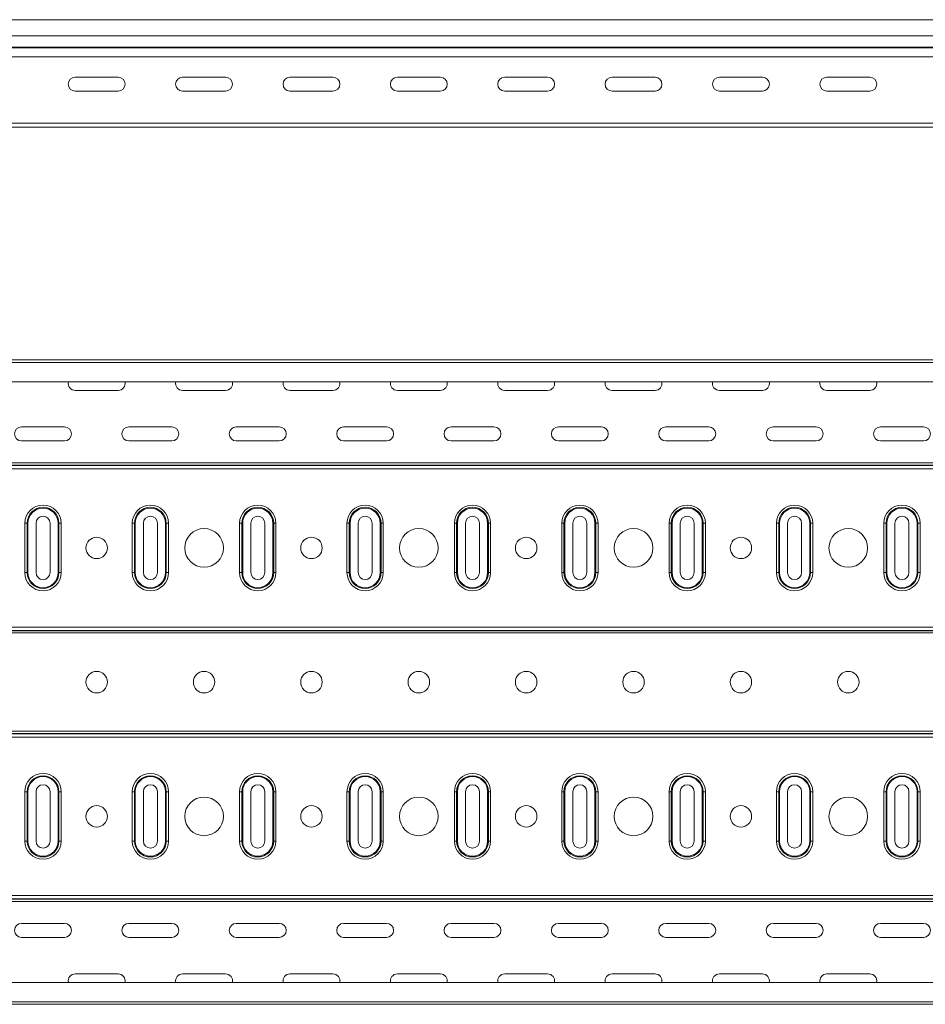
# Model space of a CAD drawing. Header units: millimetres. Extents: x -583 to 2827, y -4183 to -259.
# Tile 7 of 19: x 1121 to 1542, y -2872 to -2414. Entities that reach past the tile are written whole.
import ezdxf

# ---------------------------------------------------------------- set-up
doc = ezdxf.new("R2010")
doc.units = ezdxf.units.MM

msp = doc.modelspace()

# ---------------------------------------------------------------- linework, layer by layer
at = {"color": 7, "linetype": 'Continuous', "lineweight": 15}
for p, q in [((2796.48, -2414.03), (328.48, -2414.03)), ((328.48, -2421.48), (2796.48, -2421.48)), ((328.48, -2426.79), (2796.48, -2426.79)), ((328.48, -2427.16), (2796.48, -2427.16)), ((328.48, -2431.29), (2796.48, -2431.29)), ((1166.48, -2440.78), (1146.48, -2440.78)), ((1216.48, -2440.78), (1196.48, -2440.78)), ((1266.48, -2440.78), (1246.48, -2440.78)), ((1316.48, -2440.78), (1296.48, -2440.78)), ((1366.48, -2440.78), (1346.48, -2440.78)), ((1416.48, -2440.78), (1396.48, -2440.78)), ((1466.48, -2440.78), (1446.48, -2440.78)), ((1516.48, -2440.78), (1496.48, -2440.78)), ((1146.48, -2447.28), (1166.48, -2447.28)), ((1196.48, -2447.28), (1216.48, -2447.28)), ((1246.48, -2447.28), (1266.48, -2447.28)), ((1296.48, -2447.28), (1316.48, -2447.28)), ((1346.48, -2447.28), (1366.48, -2447.28)), ((1396.48, -2447.28), (1416.48, -2447.28)), ((1446.48, -2447.28), (1466.48, -2447.28)), ((1496.48, -2447.28), (1516.48, -2447.28)), ((328.48, -2462.23), (2796.48, -2462.23)), ((328.48, -2464.03), (2796.48, -2464.03)), ((328.48, -2572.47), (2796.48, -2572.47)), ((2796.48, -2573.59), (328.48, -2573.59)), ((328.48, -2582.69), (2796.48, -2582.69)), ((1166.48, -2586.64), (1146.48, -2586.64)), ((1216.48, -2586.64), (1196.48, -2586.64)), ((1266.48, -2586.64), (1246.48, -2586.64)), ((1316.48, -2586.64), (1296.48, -2586.64)), ((1366.48, -2586.64), (1346.48, -2586.64)), ((1416.48, -2586.64), (1396.48, -2586.64)), ((1466.48, -2586.64), (1446.48, -2586.64)), ((1516.48, -2586.64), (1496.48, -2586.64)), ((1121.48, -2603.64), (1141.48, -2603.64)), ((1171.48, -2603.64), (1191.48, -2603.64)), ((1221.48, -2603.64), (1241.48, -2603.64)), ((1271.48, -2603.64), (1291.48, -2603.64)), ((1321.48, -2603.64), (1341.48, -2603.64)), ((1371.48, -2603.64), (1391.48, -2603.64)), ((1421.48, -2603.64), (1441.48, -2603.64)), ((1471.48, -2603.64), (1491.48, -2603.64)), ((1521.48, -2603.64), (1541.48, -2603.64)), ((1141.48, -2610.14), (1121.48, -2610.14)), ((1191.48, -2610.14), (1171.48, -2610.14)), ((1241.48, -2610.14), (1221.48, -2610.14)), ((1291.48, -2610.14), (1271.48, -2610.14)), ((1341.48, -2610.14), (1321.48, -2610.14)), ((1391.48, -2610.14), (1371.48, -2610.14)), ((1441.48, -2610.14), (1421.48, -2610.14)), ((1491.48, -2610.14), (1471.48, -2610.14)), ((1541.48, -2610.14), (1521.48, -2610.14)), ((328.48, -2620.36), (2796.48, -2620.36)), ((328.48, -2621.42), (2796.48, -2621.42)), ((328.48, -2621.53), (2796.48, -2621.53)), ((328.48, -2623.09), (2796.48, -2623.09)), ((1123.03, -2671.47), (1123.03, -2648.47)), ((1123.03, -2648.47), (1124.07, -2648.47)), ((1124.07, -2671.47), (1124.07, -2648.47)), ((1124.45, -2648.47), (1124.07, -2648.47)), ((1124.45, -2648.47), (1124.45, -2671.47)), ((1128.23, -2671.47), (1128.23, -2648.47)), ((1134.73, -2648.47), (1134.73, -2671.47)), ((1138.51, -2671.47), (1138.51, -2648.47)), ((1138.51, -2648.47), (1138.89, -2648.47)), ((1138.89, -2648.47), (1138.89, -2671.47)), ((1138.89, -2648.47), (1139.93, -2648.47)), ((1139.93, -2648.47), (1139.93, -2671.47)), ((1173.03, -2671.47), (1173.03, -2648.47)), ((1173.03, -2648.47), (1174.07, -2648.47)), ((1174.07, -2671.47), (1174.07, -2648.47)), ((1174.07, -2648.47), (1174.45, -2648.47)), ((1174.45, -2648.47), (1174.45, -2671.47)), ((1178.23, -2671.47), (1178.23, -2648.47)), ((1184.73, -2648.47), (1184.73, -2671.47)), ((1188.51, -2671.47), (1188.51, -2648.47)), ((1188.51, -2648.47), (1188.89, -2648.47)), ((1188.89, -2648.47), (1188.89, -2671.47)), ((1188.89, -2648.47), (1189.93, -2648.47)), ((1189.93, -2648.47), (1189.93, -2671.47)), ((1223.03, -2671.47), (1223.03, -2648.47)), ((1223.03, -2648.47), (1224.07, -2648.47)), ((1224.07, -2671.47), (1224.07, -2648.47)), ((1224.45, -2648.47), (1224.07, -2648.47)), ((1224.45, -2648.47), (1224.45, -2671.47)), ((1228.23, -2671.47), (1228.23, -2648.47)), ((1234.73, -2648.47), (1234.73, -2671.47)), ((1238.51, -2671.47), (1238.51, -2648.47)), ((1238.51, -2648.47), (1238.89, -2648.47)), ((1238.89, -2648.47), (1238.89, -2671.47)), ((1238.89, -2648.47), (1239.93, -2648.47)), ((1239.93, -2648.47), (1239.93, -2671.47)), ((1273.03, -2671.47), (1273.03, -2648.47)), ((1273.03, -2648.47), (1274.07, -2648.47)), ((1274.07, -2671.47), (1274.07, -2648.47)), ((1274.07, -2648.47), (1274.45, -2648.47)), ((1274.45, -2648.47), (1274.45, -2671.47)), ((1278.23, -2671.47), (1278.23, -2648.47)), ((1284.73, -2648.47), (1284.73, -2671.47)), ((1288.51, -2671.47), (1288.51, -2648.47)), ((1288.51, -2648.47), (1288.89, -2648.47)), ((1288.89, -2648.47), (1288.89, -2671.47)), ((1288.89, -2648.47), (1289.93, -2648.47)), ((1289.93, -2648.47), (1289.93, -2671.47)), ((1323.03, -2671.47), (1323.03, -2648.47)), ((1323.03, -2648.47), (1324.07, -2648.47)), ((1324.07, -2671.47), (1324.07, -2648.47)), ((1324.45, -2648.47), (1324.07, -2648.47)), ((1324.45, -2648.47), (1324.45, -2671.47)), ((1328.23, -2671.47), (1328.23, -2648.47)), ((1334.73, -2648.47), (1334.73, -2671.47)), ((1338.51, -2671.47), (1338.51, -2648.47)), ((1338.51, -2648.47), (1338.89, -2648.47)), ((1338.89, -2648.47), (1338.89, -2671.47)), ((1338.89, -2648.47), (1339.93, -2648.47)), ((1339.93, -2648.47), (1339.93, -2671.47)), ((1373.03, -2671.47), (1373.03, -2648.47)), ((1373.03, -2648.47), (1374.07, -2648.47)), ((1374.07, -2671.47), (1374.07, -2648.47)), ((1374.07, -2648.47), (1374.45, -2648.47)), ((1374.45, -2648.47), (1374.45, -2671.47)), ((1378.23, -2671.47), (1378.23, -2648.47)), ((1384.73, -2648.47), (1384.73, -2671.47)), ((1388.51, -2671.47), (1388.51, -2648.47)), ((1388.51, -2648.47), (1388.89, -2648.47)), ((1388.89, -2648.47), (1388.89, -2671.47)), ((1388.89, -2648.47), (1389.93, -2648.47)), ((1389.93, -2648.47), (1389.93, -2671.47)), ((1423.03, -2671.47), (1423.03, -2648.47)), ((1423.03, -2648.47), (1424.07, -2648.47)), ((1424.07, -2671.47), (1424.07, -2648.47)), ((1424.45, -2648.47), (1424.07, -2648.47)), ((1424.45, -2648.47), (1424.45, -2671.47)), ((1428.23, -2671.47), (1428.23, -2648.47)), ((1434.73, -2648.47), (1434.73, -2671.47)), ((1438.51, -2671.47), (1438.51, -2648.47)), ((1438.51, -2648.47), (1438.89, -2648.47)), ((1438.89, -2648.47), (1438.89, -2671.47)), ((1438.89, -2648.47), (1439.93, -2648.47)), ((1439.93, -2648.47), (1439.93, -2671.47)), ((1473.03, -2671.47), (1473.03, -2648.47)), ((1473.03, -2648.47), (1474.07, -2648.47)), ((1474.07, -2671.47), (1474.07, -2648.47)), ((1474.07, -2648.47), (1474.45, -2648.47)), ((1474.45, -2648.47), (1474.45, -2671.47)), ((1478.23, -2671.47), (1478.23, -2648.47)), ((1484.73, -2648.47), (1484.73, -2671.47)), ((1488.51, -2671.47), (1488.51, -2648.47)), ((1488.51, -2648.47), (1488.89, -2648.47)), ((1488.89, -2648.47), (1488.89, -2671.47)), ((1488.89, -2648.47), (1489.93, -2648.47)), ((1489.93, -2648.47), (1489.93, -2671.47)), ((1523.03, -2671.47), (1523.03, -2648.47)), ((1523.03, -2648.47), (1524.07, -2648.47)), ((1524.07, -2671.47), (1524.07, -2648.47)), ((1524.45, -2648.47), (1524.07, -2648.47)), ((1524.45, -2648.47), (1524.45, -2671.47)), ((1528.23, -2671.47), (1528.23, -2648.47)), ((1534.73, -2648.47), (1534.73, -2671.47)), ((1538.51, -2671.47), (1538.51, -2648.47)), ((1538.51, -2648.47), (1538.89, -2648.47)), ((1538.89, -2648.47), (1538.89, -2671.47)), ((1538.89, -2648.47), (1539.93, -2648.47)), ((1539.93, -2648.47), (1539.93, -2671.47)), ((1123.03, -2671.47), (1124.07, -2671.47)), ((1124.07, -2671.47), (1124.45, -2671.47)), ((1138.89, -2671.47), (1138.51, -2671.47)), ((1138.89, -2671.47), (1139.93, -2671.47)), ((1173.03, -2671.47), (1174.07, -2671.47)), ((1174.07, -2671.47), (1174.45, -2671.47)), ((1188.51, -2671.47), (1188.89, -2671.47)), ((1188.89, -2671.47), (1189.93, -2671.47)), ((1223.03, -2671.47), (1224.07, -2671.47)), ((1224.07, -2671.47), (1224.45, -2671.47)), ((1238.89, -2671.47), (1238.51, -2671.47)), ((1238.89, -2671.47), (1239.93, -2671.47)), ((1273.03, -2671.47), (1274.07, -2671.47)), ((1274.07, -2671.47), (1274.45, -2671.47)), ((1288.51, -2671.47), (1288.89, -2671.47)), ((1288.89, -2671.47), (1289.93, -2671.47)), ((1323.03, -2671.47), (1324.07, -2671.47)), ((1324.07, -2671.47), (1324.45, -2671.47)), ((1338.89, -2671.47), (1338.51, -2671.47)), ((1338.89, -2671.47), (1339.93, -2671.47)), ((1373.03, -2671.47), (1374.07, -2671.47)), ((1374.07, -2671.47), (1374.45, -2671.47)), ((1388.51, -2671.47), (1388.89, -2671.47)), ((1388.89, -2671.47), (1389.93, -2671.47)), ((1423.03, -2671.47), (1424.07, -2671.47)), ((1424.07, -2671.47), (1424.45, -2671.47)), ((1438.89, -2671.47), (1438.51, -2671.47)), ((1438.89, -2671.47), (1439.93, -2671.47)), ((1473.03, -2671.47), (1474.07, -2671.47)), ((1474.07, -2671.47), (1474.45, -2671.47)), ((1488.51, -2671.47), (1488.89, -2671.47)), ((1488.89, -2671.47), (1489.93, -2671.47)), ((1523.03, -2671.47), (1524.07, -2671.47)), ((1524.07, -2671.47), (1524.45, -2671.47)), ((1538.89, -2671.47), (1538.51, -2671.47)), ((1538.89, -2671.47), (1539.93, -2671.47)), ((328.48, -2696.85), (2796.48, -2696.85)), ((328.48, -2698.4), (2796.48, -2698.4)), ((328.48, -2698.52), (2796.48, -2698.52)), ((328.48, -2699.58), (2796.48, -2699.58)), ((328.48, -2745.36), (2796.48, -2745.36)), ((328.48, -2746.42), (2796.48, -2746.42)), ((328.48, -2746.53), (2796.48, -2746.53)), ((328.48, -2748.09), (2796.48, -2748.09)), ((1123.03, -2796.47), (1123.03, -2773.47)), ((1123.03, -2773.47), (1124.07, -2773.47)), ((1124.07, -2796.47), (1124.07, -2773.47)), ((1124.07, -2773.47), (1124.45, -2773.47)), ((1124.45, -2773.47), (1124.45, -2796.47)), ((1128.23, -2796.47), (1128.23, -2773.47)), ((1134.73, -2773.47), (1134.73, -2796.47)), ((1138.51, -2773.47), (1138.89, -2773.47)), ((1138.51, -2796.47), (1138.51, -2773.47)), ((1138.89, -2773.47), (1139.93, -2773.47)), ((1138.89, -2773.47), (1138.89, -2796.47)), ((1139.93, -2773.47), (1139.93, -2796.47)), ((1173.03, -2796.47), (1173.03, -2773.47)), ((1173.03, -2773.47), (1174.07, -2773.47)), ((1174.07, -2796.47), (1174.07, -2773.47)), ((1174.07, -2773.47), (1174.45, -2773.47)), ((1174.45, -2773.47), (1174.45, -2796.47)), ((1178.23, -2796.47), (1178.23, -2773.47)), ((1184.73, -2773.47), (1184.73, -2796.47)), ((1188.51, -2773.47), (1188.89, -2773.47)), ((1188.51, -2796.47), (1188.51, -2773.47)), ((1188.89, -2773.47), (1189.93, -2773.47)), ((1188.89, -2773.47), (1188.89, -2796.47)), ((1189.93, -2773.47), (1189.93, -2796.47)), ((1223.03, -2796.47), (1223.03, -2773.47)), ((1223.03, -2773.47), (1224.07, -2773.47)), ((1224.07, -2796.47), (1224.07, -2773.47)), ((1224.07, -2773.47), (1224.45, -2773.47)), ((1224.45, -2773.47), (1224.45, -2796.47)), ((1228.23, -2796.47), (1228.23, -2773.47)), ((1234.73, -2773.47), (1234.73, -2796.47)), ((1238.51, -2773.47), (1238.89, -2773.47)), ((1238.51, -2796.47), (1238.51, -2773.47)), ((1238.89, -2773.47), (1239.93, -2773.47)), ((1238.89, -2773.47), (1238.89, -2796.47)), ((1239.93, -2773.47), (1239.93, -2796.47)), ((1273.03, -2796.47), (1273.03, -2773.47)), ((1273.03, -2773.47), (1274.07, -2773.47)), ((1274.07, -2796.47), (1274.07, -2773.47)), ((1274.07, -2773.47), (1274.45, -2773.47)), ((1274.45, -2773.47), (1274.45, -2796.47)), ((1278.23, -2796.47), (1278.23, -2773.47)), ((1284.73, -2773.47), (1284.73, -2796.47)), ((1288.51, -2773.47), (1288.89, -2773.47)), ((1288.51, -2796.47), (1288.51, -2773.47)), ((1288.89, -2773.47), (1289.93, -2773.47)), ((1288.89, -2773.47), (1288.89, -2796.47)), ((1289.93, -2773.47), (1289.93, -2796.47)), ((1323.03, -2796.47), (1323.03, -2773.47)), ((1323.03, -2773.47), (1324.07, -2773.47)), ((1324.07, -2796.47), (1324.07, -2773.47)), ((1324.07, -2773.47), (1324.45, -2773.47)), ((1324.45, -2773.47), (1324.45, -2796.47)), ((1328.23, -2796.47), (1328.23, -2773.47)), ((1334.73, -2773.47), (1334.73, -2796.47)), ((1338.51, -2773.47), (1338.89, -2773.47)), ((1338.51, -2796.47), (1338.51, -2773.47)), ((1338.89, -2773.47), (1339.93, -2773.47)), ((1338.89, -2773.47), (1338.89, -2796.47)), ((1339.93, -2773.47), (1339.93, -2796.47)), ((1373.03, -2796.47), (1373.03, -2773.47)), ((1373.03, -2773.47), (1374.07, -2773.47)), ((1374.07, -2796.47), (1374.07, -2773.47)), ((1374.07, -2773.47), (1374.45, -2773.47)), ((1374.45, -2773.47), (1374.45, -2796.47)), ((1378.23, -2796.47), (1378.23, -2773.47)), ((1384.73, -2773.47), (1384.73, -2796.47)), ((1388.51, -2773.47), (1388.89, -2773.47)), ((1388.51, -2796.47), (1388.51, -2773.47)), ((1388.89, -2773.47), (1389.93, -2773.47)), ((1388.89, -2773.47), (1388.89, -2796.47)), ((1389.93, -2773.47), (1389.93, -2796.47)), ((1423.03, -2796.47), (1423.03, -2773.47)), ((1423.03, -2773.47), (1424.07, -2773.47)), ((1424.07, -2796.47), (1424.07, -2773.47)), ((1424.07, -2773.47), (1424.45, -2773.47)), ((1424.45, -2773.47), (1424.45, -2796.47)), ((1428.23, -2796.47), (1428.23, -2773.47)), ((1434.73, -2773.47), (1434.73, -2796.47)), ((1438.51, -2773.47), (1438.89, -2773.47)), ((1438.51, -2796.47), (1438.51, -2773.47)), ((1438.89, -2773.47), (1439.93, -2773.47)), ((1438.89, -2773.47), (1438.89, -2796.47)), ((1439.93, -2773.47), (1439.93, -2796.47)), ((1473.03, -2796.47), (1473.03, -2773.47)), ((1473.03, -2773.47), (1474.07, -2773.47)), ((1474.07, -2796.47), (1474.07, -2773.47)), ((1474.07, -2773.47), (1474.45, -2773.47)), ((1474.45, -2773.47), (1474.45, -2796.47)), ((1478.23, -2796.47), (1478.23, -2773.47)), ((1484.73, -2773.47), (1484.73, -2796.47)), ((1488.51, -2773.47), (1488.89, -2773.47)), ((1488.51, -2796.47), (1488.51, -2773.47)), ((1488.89, -2773.47), (1489.93, -2773.47)), ((1488.89, -2773.47), (1488.89, -2796.47)), ((1489.93, -2773.47), (1489.93, -2796.47)), ((1523.03, -2796.47), (1523.03, -2773.47)), ((1523.03, -2773.47), (1524.07, -2773.47)), ((1524.07, -2796.47), (1524.07, -2773.47)), ((1524.07, -2773.47), (1524.45, -2773.47)), ((1524.45, -2773.47), (1524.45, -2796.47)), ((1528.23, -2796.47), (1528.23, -2773.47)), ((1534.73, -2773.47), (1534.73, -2796.47)), ((1538.51, -2773.47), (1538.89, -2773.47)), ((1538.51, -2796.47), (1538.51, -2773.47)), ((1538.89, -2773.47), (1539.93, -2773.47)), ((1538.89, -2773.47), (1538.89, -2796.47)), ((1539.93, -2773.47), (1539.93, -2796.47)), ((1123.03, -2796.47), (1124.07, -2796.47)), ((1124.07, -2796.47), (1124.45, -2796.47)), ((1138.51, -2796.47), (1138.89, -2796.47)), ((1138.89, -2796.47), (1139.93, -2796.47)), ((1173.03, -2796.47), (1174.07, -2796.47)), ((1174.07, -2796.47), (1174.45, -2796.47)), ((1188.51, -2796.47), (1188.89, -2796.47)), ((1188.89, -2796.47), (1189.93, -2796.47)), ((1223.03, -2796.47), (1224.07, -2796.47)), ((1224.07, -2796.47), (1224.45, -2796.47)), ((1238.51, -2796.47), (1238.89, -2796.47)), ((1238.89, -2796.47), (1239.93, -2796.47)), ((1273.03, -2796.47), (1274.07, -2796.47)), ((1274.07, -2796.47), (1274.45, -2796.47)), ((1288.51, -2796.47), (1288.89, -2796.47)), ((1288.89, -2796.47), (1289.93, -2796.47)), ((1323.03, -2796.47), (1324.07, -2796.47)), ((1324.07, -2796.47), (1324.45, -2796.47)), ((1338.51, -2796.47), (1338.89, -2796.47)), ((1338.89, -2796.47), (1339.93, -2796.47)), ((1373.03, -2796.47), (1374.07, -2796.47)), ((1374.07, -2796.47), (1374.45, -2796.47)), ((1388.51, -2796.47), (1388.89, -2796.47)), ((1388.89, -2796.47), (1389.93, -2796.47)), ((1423.03, -2796.47), (1424.07, -2796.47)), ((1424.07, -2796.47), (1424.45, -2796.47)), ((1438.51, -2796.47), (1438.89, -2796.47)), ((1438.89, -2796.47), (1439.93, -2796.47)), ((1473.03, -2796.47), (1474.07, -2796.47)), ((1474.07, -2796.47), (1474.45, -2796.47)), ((1488.51, -2796.47), (1488.89, -2796.47)), ((1488.89, -2796.47), (1489.93, -2796.47)), ((1523.03, -2796.47), (1524.07, -2796.47)), ((1524.07, -2796.47), (1524.45, -2796.47)), ((1538.51, -2796.47), (1538.89, -2796.47)), ((1538.89, -2796.47), (1539.93, -2796.47)), ((328.48, -2821.85), (2796.48, -2821.85)), ((328.48, -2823.4), (2796.48, -2823.4)), ((328.48, -2823.52), (2796.48, -2823.52)), ((328.48, -2824.58), (2796.48, -2824.58)), ((1121.48, -2834.79), (1141.48, -2834.79)), ((1171.48, -2834.79), (1191.48, -2834.79)), ((1221.48, -2834.79), (1241.48, -2834.79)), ((1271.48, -2834.79), (1291.48, -2834.79)), ((1321.48, -2834.79), (1341.48, -2834.79)), ((1371.48, -2834.79), (1391.48, -2834.79)), ((1421.48, -2834.79), (1441.48, -2834.79)), ((1471.48, -2834.79), (1491.48, -2834.79)), ((1521.48, -2834.79), (1541.48, -2834.79)), ((1141.48, -2841.29), (1121.48, -2841.29)), ((1191.48, -2841.29), (1171.48, -2841.29)), ((1241.48, -2841.29), (1221.48, -2841.29)), ((1291.48, -2841.29), (1271.48, -2841.29)), ((1341.48, -2841.29), (1321.48, -2841.29)), ((1391.48, -2841.29), (1371.48, -2841.29)), ((1441.48, -2841.29), (1421.48, -2841.29)), ((1491.48, -2841.29), (1471.48, -2841.29)), ((1541.48, -2841.29), (1521.48, -2841.29)), ((1146.48, -2858.29), (1166.48, -2858.29)), ((1196.48, -2858.29), (1216.48, -2858.29)), ((1246.48, -2858.29), (1266.48, -2858.29)), ((1296.48, -2858.29), (1316.48, -2858.29)), ((1346.48, -2858.29), (1366.48, -2858.29)), ((1396.48, -2858.29), (1416.48, -2858.29)), ((1446.48, -2858.29), (1466.48, -2858.29)), ((1496.48, -2858.29), (1516.48, -2858.29)), ((2796.48, -2862.24), (328.48, -2862.24)), ((328.48, -2871.34), (2796.48, -2871.34)), ((328.48, -2872.47), (2796.48, -2872.47))]:
    msp.add_line(p, q, dxfattribs=at)
for centre, radius in [((1206.48, -2659.97), 9), ((1306.48, -2659.97), 9), ((1406.48, -2659.97), 9), ((1506.48, -2659.97), 9), ((1156.48, -2659.97), 5), ((1256.48, -2659.97), 5), ((1356.48, -2659.97), 5), ((1456.48, -2659.97), 5), ((1156.48, -2722.47), 5), ((1206.48, -2722.47), 5), ((1256.48, -2722.47), 5), ((1306.48, -2722.47), 5), ((1356.48, -2722.47), 5), ((1406.48, -2722.47), 5), ((1456.48, -2722.47), 5), ((1506.48, -2722.47), 5), ((1206.48, -2784.97), 9), ((1306.48, -2784.97), 9), ((1406.48, -2784.97), 9), ((1506.48, -2784.97), 9), ((1156.48, -2784.97), 5), ((1256.48, -2784.97), 5), ((1356.48, -2784.97), 5), ((1456.48, -2784.97), 5)]:
    msp.add_circle(centre, radius, dxfattribs=at)
for centre, radius, start, end in [((1146.48, -2444.03), 3.25, 90, 270), ((1166.48, -2444.03), 3.25, 270, 90), ((1196.48, -2444.03), 3.25, 90, 270), ((1216.48, -2444.03), 3.25, 270, 90), ((1246.48, -2444.03), 3.25, 90, 270), ((1266.48, -2444.03), 3.25, 270, 90), ((1296.48, -2444.03), 3.25, 90, 270), ((1316.48, -2444.03), 3.25, 270, 90), ((1346.48, -2444.03), 3.25, 90, 270), ((1366.48, -2444.03), 3.25, 270, 90), ((1396.48, -2444.03), 3.25, 90, 270), ((1416.48, -2444.03), 3.25, 270, 90), ((1446.48, -2444.03), 3.25, 90, 270), ((1466.48, -2444.03), 3.25, 270, 90), ((1496.48, -2444.03), 3.25, 90, 270), ((1516.48, -2444.03), 3.25, 270, 90), ((1146.48, -2583.39), 3.25, 167.5493, 270), ((1166.48, -2583.39), 3.25, 270, 12.4507), ((1196.48, -2583.39), 3.25, 167.5493, 270), ((1216.48, -2583.39), 3.25, 270, 12.4507), ((1246.48, -2583.39), 3.25, 167.5493, 270), ((1266.48, -2583.39), 3.25, 270, 12.4507), ((1296.48, -2583.39), 3.25, 167.5493, 270), ((1316.48, -2583.39), 3.25, 270, 12.4507), ((1346.48, -2583.39), 3.25, 167.5493, 270), ((1366.48, -2583.39), 3.25, 270, 12.4507), ((1396.48, -2583.39), 3.25, 167.5493, 270), ((1416.48, -2583.39), 3.25, 270, 12.4507), ((1446.48, -2583.39), 3.25, 167.5493, 270), ((1466.48, -2583.39), 3.25, 270, 12.4507), ((1496.48, -2583.39), 3.25, 167.5493, 270), ((1516.48, -2583.39), 3.25, 270, 12.4507), ((1121.48, -2606.89), 3.25, 90, 270), ((1141.48, -2606.89), 3.25, 270, 90), ((1171.48, -2606.89), 3.25, 90, 270), ((1191.48, -2606.89), 3.25, 270, 90), ((1221.48, -2606.89), 3.25, 90, 270), ((1241.48, -2606.89), 3.25, 270, 90), ((1271.48, -2606.89), 3.25, 90, 270), ((1291.48, -2606.89), 3.25, 270, 90), ((1321.48, -2606.89), 3.25, 90, 270), ((1341.48, -2606.89), 3.25, 270, 90), ((1371.48, -2606.89), 3.25, 90, 270), ((1391.48, -2606.89), 3.25, 270, 90), ((1421.48, -2606.89), 3.25, 90, 270), ((1441.48, -2606.89), 3.25, 270, 90), ((1471.48, -2606.89), 3.25, 90, 270), ((1491.48, -2606.89), 3.25, 270, 90), ((1521.48, -2606.89), 3.25, 90, 270), ((1541.48, -2606.89), 3.25, 270, 90), ((1131.48, -2648.47), 8.45, 0, 180), ((1181.48, -2648.47), 8.45, 0, 180), ((1231.48, -2648.47), 8.45, 0, 180), ((1281.48, -2648.47), 8.45, 0, 180), ((1331.48, -2648.47), 8.45, 0, 180), ((1381.48, -2648.47), 8.45, 0, 180), ((1431.48, -2648.47), 8.45, 0, 180), ((1481.48, -2648.47), 8.45, 0, 180), ((1531.48, -2648.47), 8.45, 0, 180), ((1131.48, -2648.47), 7.41, 0, 180), ((1131.48, -2648.47), 7.03, 0, 180), ((1181.48, -2648.47), 7.41, 0, 180), ((1181.48, -2648.47), 7.03, 0, 180), ((1231.48, -2648.47), 7.41, 0, 180), ((1231.48, -2648.47), 7.03, 0, 180), ((1281.48, -2648.47), 7.41, 0, 180), ((1281.48, -2648.47), 7.03, 0, 180), ((1331.48, -2648.47), 7.41, 0, 180), ((1331.48, -2648.47), 7.03, 0, 180), ((1381.48, -2648.47), 7.41, 0, 180), ((1381.48, -2648.47), 7.03, 0, 180), ((1431.48, -2648.47), 7.41, 0, 180), ((1431.48, -2648.47), 7.03, 0, 180), ((1481.48, -2648.47), 7.41, 0, 180), ((1481.48, -2648.47), 7.03, 0, 180), ((1531.48, -2648.47), 7.41, 0, 180), ((1531.48, -2648.47), 7.03, 0, 180), ((1131.48, -2648.47), 3.25, 0, 180), ((1181.48, -2648.47), 3.25, 0, 180), ((1231.48, -2648.47), 3.25, 0, 180), ((1281.48, -2648.47), 3.25, 0, 180), ((1331.48, -2648.47), 3.25, 0, 180), ((1381.48, -2648.47), 3.25, 0, 180), ((1431.48, -2648.47), 3.25, 0, 180), ((1481.48, -2648.47), 3.25, 0, 180), ((1531.48, -2648.47), 3.25, 0, 180), ((1131.48, -2671.47), 8.45, 180, 0), ((1131.48, -2671.47), 7.41, 180, 0), ((1131.48, -2671.47), 7.03, 180, 0), ((1131.48, -2671.47), 3.25, 180, 0), ((1181.48, -2671.47), 8.45, 180, 0), ((1181.48, -2671.47), 7.41, 180, 0), ((1181.48, -2671.47), 7.03, 180, 0), ((1181.48, -2671.47), 3.25, 180, 0), ((1231.48, -2671.47), 8.45, 180, 0), ((1231.48, -2671.47), 7.41, 180, 0), ((1231.48, -2671.47), 7.03, 180, 0), ((1231.48, -2671.47), 3.25, 180, 0), ((1281.48, -2671.47), 8.45, 180, 0), ((1281.48, -2671.47), 7.41, 180, 0), ((1281.48, -2671.47), 7.03, 180, 0), ((1281.48, -2671.47), 3.25, 180, 0), ((1331.48, -2671.47), 8.45, 180, 0), ((1331.48, -2671.47), 7.41, 180, 0), ((1331.48, -2671.47), 7.03, 180, 0), ((1331.48, -2671.47), 3.25, 180, 0), ((1381.48, -2671.47), 8.45, 180, 0), ((1381.48, -2671.47), 7.41, 180, 0), ((1381.48, -2671.47), 7.03, 180, 0), ((1381.48, -2671.47), 3.25, 180, 0), ((1431.48, -2671.47), 8.45, 180, 0), ((1431.48, -2671.47), 7.41, 180, 0), ((1431.48, -2671.47), 7.03, 180, 0), ((1431.48, -2671.47), 3.25, 180, 0), ((1481.48, -2671.47), 8.45, 180, 0), ((1481.48, -2671.47), 7.41, 180, 0), ((1481.48, -2671.47), 7.03, 180, 0), ((1481.48, -2671.47), 3.25, 180, 0), ((1531.48, -2671.47), 8.45, 180, 0), ((1531.48, -2671.47), 7.41, 180, 0), ((1531.48, -2671.47), 7.03, 180, 0), ((1531.48, -2671.47), 3.25, 180, 0), ((1131.48, -2773.47), 8.45, 0, 180), ((1131.48, -2773.47), 7.41, 0, 180), ((1131.48, -2773.47), 7.03, 0, 180), ((1181.48, -2773.47), 8.45, 0, 180), ((1181.48, -2773.47), 7.41, 0, 180), ((1181.48, -2773.47), 7.03, 0, 180), ((1231.48, -2773.47), 8.45, 0, 180), ((1231.48, -2773.47), 7.41, 0, 180), ((1231.48, -2773.47), 7.03, 0, 180), ((1281.48, -2773.47), 8.45, 0, 180), ((1281.48, -2773.47), 7.41, 0, 180), ((1281.48, -2773.47), 7.03, 0, 180), ((1331.48, -2773.47), 8.45, 0, 180), ((1331.48, -2773.47), 7.41, 0, 180), ((1331.48, -2773.47), 7.03, 0, 180), ((1381.48, -2773.47), 8.45, 0, 180), ((1381.48, -2773.47), 7.41, 0, 180), ((1381.48, -2773.47), 7.03, 0, 180), ((1431.48, -2773.47), 8.45, 0, 180), ((1431.48, -2773.47), 7.41, 0, 180), ((1431.48, -2773.47), 7.03, 0, 180), ((1481.48, -2773.47), 8.45, 0, 180), ((1481.48, -2773.47), 7.41, 0, 180), ((1481.48, -2773.47), 7.03, 0, 180), ((1531.48, -2773.47), 8.45, 0, 180), ((1531.48, -2773.47), 7.41, 0, 180), ((1531.48, -2773.47), 7.03, 0, 180), ((1131.48, -2773.47), 3.25, 0, 180), ((1181.48, -2773.47), 3.25, 0, 180), ((1231.48, -2773.47), 3.25, 0, 180), ((1281.48, -2773.47), 3.25, 0, 180), ((1331.48, -2773.47), 3.25, 0, 180), ((1381.48, -2773.47), 3.25, 0, 180), ((1431.48, -2773.47), 3.25, 0, 180), ((1481.48, -2773.47), 3.25, 0, 180), ((1531.48, -2773.47), 3.25, 0, 180), ((1131.48, -2796.47), 8.45, 180, 0), ((1131.48, -2796.47), 7.41, 180, 0), ((1131.48, -2796.47), 7.03, 180, 0), ((1131.48, -2796.47), 3.25, 180, 0), ((1181.48, -2796.47), 8.45, 180, 0), ((1181.48, -2796.47), 7.41, 180, 0), ((1181.48, -2796.47), 7.03, 180, 0), ((1181.48, -2796.47), 3.25, 180, 0), ((1231.48, -2796.47), 8.45, 180, 0), ((1231.48, -2796.47), 7.41, 180, 0), ((1231.48, -2796.47), 7.03, 180, 0), ((1231.48, -2796.47), 3.25, 180, 0), ((1281.48, -2796.47), 8.45, 180, 0), ((1281.48, -2796.47), 7.41, 180, 0), ((1281.48, -2796.47), 7.03, 180, 0), ((1281.48, -2796.47), 3.25, 180, 0), ((1331.48, -2796.47), 8.45, 180, 0), ((1331.48, -2796.47), 7.41, 180, 0), ((1331.48, -2796.47), 7.03, 180, 0), ((1331.48, -2796.47), 3.25, 180, 0), ((1381.48, -2796.47), 8.45, 180, 0), ((1381.48, -2796.47), 7.41, 180, 0), ((1381.48, -2796.47), 7.03, 180, 0), ((1381.48, -2796.47), 3.25, 180, 0), ((1431.48, -2796.47), 8.45, 180, 0), ((1431.48, -2796.47), 7.41, 180, 0), ((1431.48, -2796.47), 7.03, 180, 0), ((1431.48, -2796.47), 3.25, 180, 0), ((1481.48, -2796.47), 8.45, 180, 0), ((1481.48, -2796.47), 7.41, 180, 0), ((1481.48, -2796.47), 7.03, 180, 0), ((1481.48, -2796.47), 3.25, 180, 0), ((1531.48, -2796.47), 8.45, 180, 0), ((1531.48, -2796.47), 7.41, 180, 0), ((1531.48, -2796.47), 7.03, 180, 0), ((1531.48, -2796.47), 3.25, 180, 0), ((1121.48, -2838.04), 3.25, 90, 270), ((1141.48, -2838.04), 3.25, 270, 90), ((1171.48, -2838.04), 3.25, 90, 270), ((1191.48, -2838.04), 3.25, 270, 90), ((1221.48, -2838.04), 3.25, 90, 270), ((1241.48, -2838.04), 3.25, 270, 90), ((1271.48, -2838.04), 3.25, 90, 270), ((1291.48, -2838.04), 3.25, 270, 90), ((1321.48, -2838.04), 3.25, 90, 270), ((1341.48, -2838.04), 3.25, 270, 90), ((1371.48, -2838.04), 3.25, 90, 270), ((1391.48, -2838.04), 3.25, 270, 90), ((1421.48, -2838.04), 3.25, 90, 270), ((1441.48, -2838.04), 3.25, 270, 90), ((1471.48, -2838.04), 3.25, 90, 270), ((1491.48, -2838.04), 3.25, 270, 90), ((1521.48, -2838.04), 3.25, 90, 270), ((1541.48, -2838.04), 3.25, 270, 90), ((1146.48, -2861.54), 3.25, 90, 192.4507), ((1166.48, -2861.54), 3.25, 347.5493, 90), ((1196.48, -2861.54), 3.25, 90, 192.4507), ((1216.48, -2861.54), 3.25, 347.5493, 90), ((1246.48, -2861.54), 3.25, 90, 192.4507), ((1266.48, -2861.54), 3.25, 347.5493, 90), ((1296.48, -2861.54), 3.25, 90, 192.4507), ((1316.48, -2861.54), 3.25, 347.5493, 90), ((1346.48, -2861.54), 3.25, 90, 192.4507), ((1366.48, -2861.54), 3.25, 347.5493, 90), ((1396.48, -2861.54), 3.25, 90, 192.4507), ((1416.48, -2861.54), 3.25, 347.5493, 90), ((1446.48, -2861.54), 3.25, 90, 192.4507), ((1466.48, -2861.54), 3.25, 347.5493, 90), ((1496.48, -2861.54), 3.25, 90, 192.4507), ((1516.48, -2861.54), 3.25, 347.5493, 90)]:
    msp.add_arc(centre, radius, start, end, dxfattribs=at)

doc.saveas('drawing.dxf')
